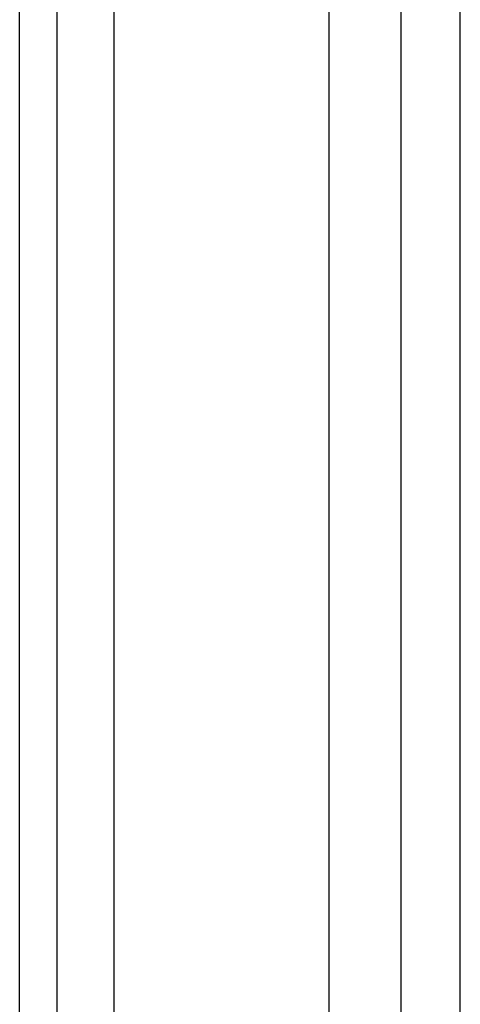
# Model space of a CAD drawing. Header units: inches. Extents: x 0 to 814, y 0 to 621.
# Tile 14 of 41: x 459.48 to 465.63, y 311.06 to 324.8. Entities that reach past the tile are written whole.
import ezdxf

# ---------------------------------------------------------------- set-up
doc = ezdxf.new("R2010")
doc.units = ezdxf.units.IN
doc.header["$LTSCALE"] = 10
doc.header["$MEASUREMENT"] = 0

msp = doc.modelspace()

# ---------------------------------------------------------------- linework, layer by layer
for p, q in [((465.627, 278.922), (465.627, 353.122)), ((460.797, 293.272), (460.797, 338.772)), ((463.797, 293.272), (463.797, 338.772)), ((464.797, 338.772), (464.797, 293.272)), ((459.477, 295.018), (459.477, 337.628)), ((459.997, 336.962), (459.997, 295.081))]:
    msp.add_line(p, q)

doc.saveas('drawing.dxf')
